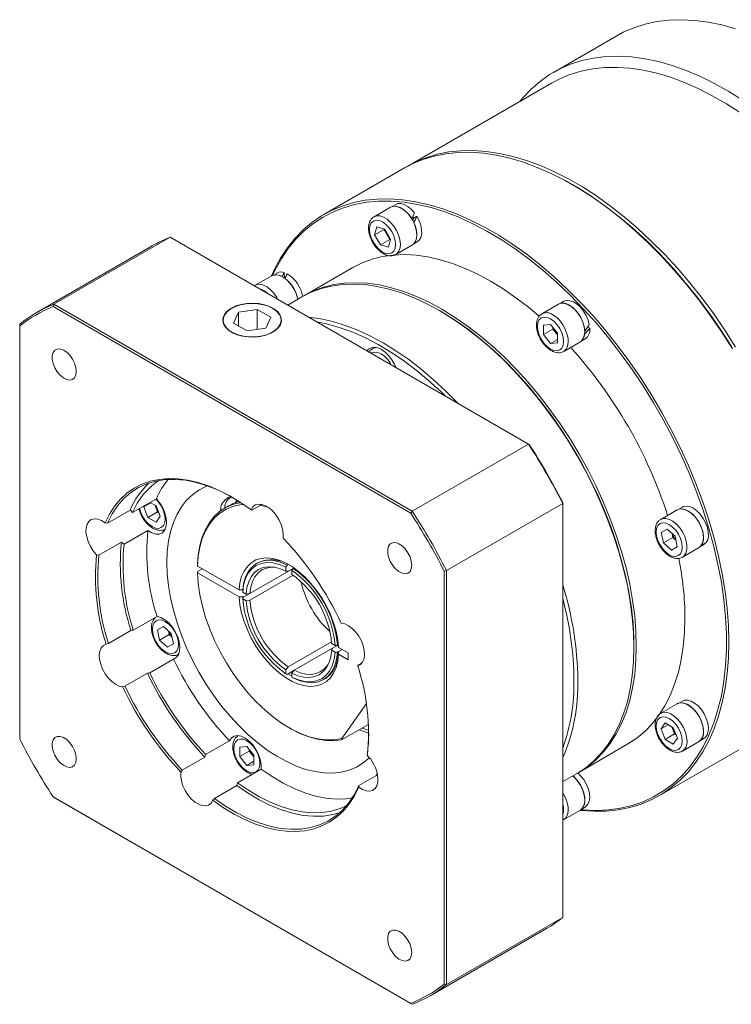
# Model space of a CAD drawing. Header units: millimetres. Extents: x 2194 to 3473, y 312 to 1217.
# Tile 3 of 6: x 2508 to 2656, y 486 to 691. Entities that reach past the tile are written whole.
import ezdxf

# ---------------------------------------------------------------- set-up
doc = ezdxf.new("R2010")
doc.units = ezdxf.units.MM

msp = doc.modelspace()

# ---------------------------------------------------------------- linework, layer by layer
at = {"color": 7, "linetype": 'Continuous', "lineweight": 15}
for p, q in [((2632.57, 687.61), (2619.35, 679.98)), ((2618.99, 677.75), (2588.95, 660.4)), ((2588.3, 660.03), (2571.47, 650.32)), ((2623.55, 656.42), (2623.31, 656.56)), ((2585.39, 651.85), (2581.92, 649.85)), ((2586.45, 652.42), (2585.72, 651.99)), ((2590.86, 649.98), (2590.16, 649.5)), ((2582.05, 646.07), (2582.49, 647.73)), ((2584.03, 647.21), (2582.05, 646.07)), ((2582.49, 647.73), (2584.15, 647.28)), ((2584.03, 647.21), (2584.05, 647.31)), ((2584.63, 646.16), (2584.03, 647.21)), ((2584.15, 647.28), (2585.36, 645.18)), ((2515.13, 631.58), (2539.38, 645.58)), ((2614.16, 602.41), (2539.38, 645.58)), ((2583.26, 643.97), (2582.05, 646.07)), ((2585.24, 645.11), (2583.26, 643.97)), ((2585.24, 645.11), (2584.63, 646.16)), ((2585.36, 645.18), (2584.91, 643.53)), ((2585.33, 645.09), (2585.24, 645.11)), ((2535.65, 643.78), (2511.4, 629.78)), ((2584.91, 643.53), (2583.26, 643.97)), ((2586.47, 641.97), (2589.94, 643.97)), ((2590.22, 644.19), (2590.95, 644.61)), ((2577.52, 639.26), (2567.38, 633.4)), ((2560.61, 637.54), (2557.14, 635.54)), ((2561.67, 638.11), (2560.94, 637.69)), ((2563.19, 638.21), (2563.23, 637.1)), ((2557.15, 635.53), (2556.99, 635.41)), ((2566.88, 633.12), (2563.92, 631.41)), ((2514.97, 631.09), (2515.13, 631.58)), ((2589.57, 588.03), (2514.97, 631.09)), ((2515.13, 631.58), (2589.91, 588.41)), ((2552.2, 630.75), (2552.15, 630.72)), ((2560.81, 630.72), (2560.76, 630.75)), ((2620.43, 631.62), (2616.96, 629.62)), ((2621.49, 632.19), (2620.76, 631.77)), ((2553.62, 629.93), (2552.57, 627.67)), ((2557.52, 630.53), (2553.62, 629.93)), ((2553.62, 627.07), (2553.62, 629.93)), ((2560.38, 628.88), (2557.52, 630.53)), ((2557.52, 626.35), (2557.52, 630.53)), ((2559.34, 626.63), (2560.38, 628.88)), ((2595.83, 630.13), (2595.59, 630.27)), ((2507.97, 627.05), (2507.97, 627.44)), ((2507.97, 627.05), (2507.97, 540.91)), ((2552.57, 627.67), (2555.43, 626.02)), ((2555.43, 626.02), (2559.34, 626.63)), ((2617.26, 627.24), (2618.74, 627.38)), ((2617.26, 625.26), (2617.26, 627.24)), ((2618.74, 627.38), (2620.23, 625.53)), ((2619.24, 626.41), (2619.24, 626.76)), ((2626.93, 626.6), (2626.5, 626.82)), ((2619.24, 626.41), (2617.26, 625.26)), ((2618.74, 623.42), (2617.26, 625.26)), ((2619.98, 625.48), (2619.24, 626.41)), ((2620.23, 625.18), (2619.98, 625.48)), ((2620.23, 625.53), (2620.23, 623.55)), ((2582.09, 622.6), (2581.62, 622.33)), ((2620.23, 624.27), (2618.74, 623.42)), ((2620.23, 623.55), (2618.74, 623.42)), ((2621.51, 621.74), (2624.98, 623.74)), ((2625.27, 623.96), (2626, 624.38)), ((2614.16, 602.41), (2589.91, 588.41)), ((2614.32, 602.32), (2614.16, 602.41)), ((2536.49, 591), (2531.54, 588.14)), ((2535.37, 590.18), (2533.89, 589.32)), ((2535.22, 590.26), (2536.46, 589.55)), ((2536.3, 589.36), (2536.15, 589.73)), ((2552.94, 590.16), (2553.2, 590.73)), ((2553.2, 590.73), (2553.29, 590.74)), ((2553.2, 590.27), (2553.2, 590.73)), ((2556.44, 588.64), (2558.51, 589.83)), ((2597.07, 576.01), (2621.32, 590.01)), ((2621.32, 590.01), (2621.32, 590.19)), ((2621.32, 503.66), (2621.32, 590.01)), ((2531, 588.65), (2526.3, 585.94)), ((2533.89, 589.32), (2534.09, 589.61)), ((2534.74, 587.11), (2533.89, 589.32)), ((2536.72, 588.25), (2534.74, 587.11)), ((2536.72, 588.25), (2536.3, 589.36)), ((2536.46, 589.55), (2537.32, 587.34)), ((2537.03, 588.08), (2536.72, 588.25)), ((2549.89, 588.7), (2549.89, 588.49)), ((2551.26, 589.35), (2550.75, 589.05)), ((2556.27, 588.72), (2556.44, 588.64)), ((2589.57, 588.03), (2589.91, 588.41)), ((2645.21, 588.71), (2641.74, 586.71)), ((2646.27, 589.27), (2645.54, 588.85)), ((2526.3, 585.94), (2525.8, 586)), ((2536.46, 586.12), (2534.74, 587.11)), ((2537.32, 587.34), (2536.46, 586.12)), ((2529.76, 581.5), (2534.71, 584.36)), ((2641.87, 583.95), (2643.08, 584.65)), ((2643.08, 584.65), (2641.87, 583.95)), ((2642.31, 581.78), (2641.87, 583.95)), ((2643.08, 584.65), (2644.74, 583.18)), ((2644.29, 582.92), (2644.13, 583.72)), ((2524.5, 579.25), (2529.21, 581.96)), ((2644.29, 582.92), (2642.31, 581.78)), ((2643.97, 580.31), (2642.31, 581.78)), ((2644.9, 582.38), (2644.29, 582.92)), ((2644.74, 583.18), (2645.18, 581.01)), ((2650.55, 581.33), (2650.78, 581.46)), ((2650.87, 581.52), (2650.78, 581.46)), ((2650.87, 581.52), (2650.83, 581.57)), ((2645.18, 581.01), (2643.97, 580.31)), ((2646.29, 578.82), (2649.76, 580.82)), ((2524.02, 579.34), (2524.5, 579.25)), ((2557.64, 577.67), (2557.4, 577.53)), ((2563.78, 577.17), (2564.03, 577.32)), ((2545.1, 576.97), (2545.1, 577.26)), ((2553.77, 571.97), (2545.1, 576.97)), ((2545.1, 575.83), (2546.09, 576.4)), ((2545.1, 575.83), (2545.1, 575.54)), ((2545.1, 575.54), (2553.77, 570.54)), ((2556, 571.25), (2565.01, 576.45)), ((2563.78, 577.17), (2563.53, 576.74)), ((2563.53, 576.74), (2563.53, 575.93)), ((2563.53, 575.93), (2564.03, 575.88)), ((2565.01, 576.45), (2564.03, 575.88)), ((2564.77, 576.03), (2565.02, 576.46)), ((2564.77, 575.21), (2564.77, 576.03)), ((2565.23, 576.58), (2565.02, 576.46)), ((2597.07, 576.01), (2596.57, 575.9)), ((2596.57, 489.76), (2596.57, 575.9)), ((2597.07, 576.01), (2597.07, 489.65)), ((2565.03, 575.03), (2556, 569.82)), ((2554.76, 571.97), (2553.77, 571.97)), ((2554.52, 571.54), (2554.52, 571.82)), ((2555.22, 571.13), (2554.52, 571.54)), ((2554.52, 570.4), (2556, 571.25)), ((2554.76, 570.54), (2556, 571.25)), ((2556, 571.25), (2555.22, 571.13)), ((2553.77, 570.54), (2554.76, 570.54)), ((2554.52, 570.4), (2554.52, 570.11)), ((2554.52, 570.11), (2555.22, 569.7)), ((2555.22, 569.7), (2556, 569.82)), ((2536.63, 566.42), (2531.68, 563.56)), ((2531.17, 563.55), (2526.47, 560.84)), ((2536.74, 563.68), (2537.95, 564.38)), ((2537.95, 564.38), (2536.74, 563.68)), ((2537.18, 561.51), (2536.74, 563.68)), ((2537.95, 564.38), (2539.61, 562.91)), ((2539.16, 562.65), (2539, 563.45)), ((2539.16, 562.65), (2537.18, 561.51)), ((2538.84, 560.04), (2537.18, 561.51)), ((2539.77, 562.12), (2539.16, 562.65)), ((2539.61, 562.91), (2540.05, 560.74)), ((2564.03, 555.93), (2573.05, 561.14)), ((2526.47, 560.84), (2526.02, 560.65)), ((2540.05, 560.74), (2538.84, 560.04)), ((2573.28, 559.84), (2565.26, 555.21)), ((2573.78, 560.42), (2573.08, 560.82)), ((2573.28, 559.85), (2573.08, 559.4)), ((2573.08, 559.4), (2573.78, 558.99)), ((2573.28, 559.85), (2574.27, 560.42)), ((2574.28, 560.42), (2573.78, 560.42)), ((2573.78, 558.99), (2574.28, 558.99)), ((2574.28, 560.42), (2574.49, 560.54)), ((2575.27, 559.56), (2574.28, 558.99)), ((2575.27, 559.56), (2574.52, 559.13)), ((2574.52, 559.13), (2574.53, 558.56)), ((2576.52, 558.83), (2574.53, 559.99)), ((2576.52, 557.41), (2576.52, 558.83)), ((2636.17, 559.98), (2636.17, 560.26)), ((2535.12, 554.71), (2540.07, 557.57)), ((2574.53, 558.56), (2576.52, 557.41)), ((2579.43, 556.76), (2578.56, 556.26)), ((2564.03, 555.93), (2563.53, 555.31)), ((2563.53, 555.31), (2563.53, 554.5)), ((2565.26, 555.21), (2563.78, 554.35)), ((2564.77, 554.6), (2565.26, 555.21)), ((2578.56, 556.26), (2578.52, 556.16)), ((2529.94, 551.91), (2534.64, 554.63)), ((2563.53, 554.5), (2563.78, 554.35)), ((2564.77, 553.78), (2564.77, 554.6)), ((2565.02, 553.64), (2564.77, 553.78)), ((2571.4, 553.28), (2571.64, 553.42)), ((2529.46, 551.77), (2529.94, 551.91)), ((2646.27, 548.8), (2645.54, 548.38)), ((2580.32, 548.26), (2575.18, 540.95)), ((2645.21, 548.24), (2641.74, 546.24)), ((2641.74, 546.24), (2641.8, 546.27)), ((2564.15, 543.26), (2564.39, 543.12)), ((2580.75, 543.92), (2575.14, 540.68)), ((2641.81, 543), (2642.67, 544.22)), ((2643.29, 543.86), (2641.81, 543)), ((2642.67, 540.79), (2641.81, 543)), ((2642.67, 544.22), (2644.38, 543.23)), ((2644.22, 543.04), (2644.07, 543.41)), ((2644.65, 541.94), (2644.22, 543.04)), ((2644.38, 543.23), (2645.24, 541.02)), ((2551.73, 540.49), (2546.78, 537.63)), ((2575.18, 540.95), (2575.14, 540.68)), ((2644.65, 541.94), (2642.67, 540.79)), ((2644.38, 539.8), (2642.67, 540.79)), ((2645.24, 541.02), (2644.38, 539.8)), ((2644.95, 541.76), (2644.65, 541.94)), ((2646.29, 538.36), (2649.76, 540.36)), ((2650.05, 540.57), (2650.78, 541)), ((2553.89, 539.21), (2555.38, 539.34)), ((2553.89, 537.23), (2553.89, 539.21)), ((2555.87, 538.37), (2553.89, 537.23)), ((2555.38, 539.34), (2556.86, 537.5)), ((2555.87, 538.37), (2555.87, 538.73)), ((2556.61, 537.45), (2555.87, 538.37)), ((2624.77, 533.98), (2634.92, 539.84)), ((2641.47, 529.07), (2658.3, 538.79)), ((2546.61, 537.11), (2541.91, 534.39)), ((2555.38, 535.38), (2553.89, 537.23)), ((2556.86, 536.24), (2555.38, 535.38)), ((2556.86, 537.14), (2556.61, 537.45)), ((2556.86, 537.5), (2556.86, 535.52)), ((2580.52, 537.47), (2580.53, 537.85)), ((2541.91, 534.39), (2541.61, 533.99)), ((2553.42, 531.75), (2558.37, 534.61)), ((2556.86, 535.52), (2555.38, 535.38)), ((2582.66, 533.42), (2578.74, 531.16)), ((2582.59, 533.73), (2582.34, 533.24)), ((2621.32, 531.99), (2624.28, 533.7)), ((2548.6, 528.46), (2553.3, 531.18)), ((2578.74, 531.16), (2578.74, 530.82)), ((2514.97, 528.78), (2589.57, 485.72)), ((2515.13, 528.69), (2514.97, 528.78)), ((2589.91, 485.52), (2515.13, 528.69)), ((2548.27, 528.09), (2548.6, 528.46)), ((2621.51, 524.05), (2624.98, 526.05)), ((2625.27, 526.26), (2626, 526.69)), ((2621.32, 523.98), (2621.51, 524.05)), ((2621.32, 503.66), (2597.07, 489.65)), ((2593.64, 487.32), (2617.89, 501.32)), ((2597.07, 489.65), (2596.57, 489.76)), ((2589.91, 485.52), (2589.57, 485.72))]:
    msp.add_line(p, q, dxfattribs=at)
at = {"color": 8, "linetype": 'Continuous', "lineweight": 15}
msp.add_line((2549.9, 588.49), (2549.89, 588.74), dxfattribs=at)
at = {"color": 7, "linetype": 'Continuous', "lineweight": 15, "flags": 128}
for points in [[(2657.36, 689.04), (2654.47, 689.86), (2651.63, 690.45), (2648.85, 690.82), (2646.14, 690.97), (2643.5, 690.89), (2640.95, 690.58), (2638.5, 690.05), (2636.15, 689.3), (2633.91, 688.33), (2632.57, 687.61)], [(2612.35, 673.92), (2612.99, 674.68), (2614.71, 676.49), (2616.57, 678.1), (2618.57, 679.51), (2620.69, 680.7), (2622.93, 681.67), (2625.28, 682.42), (2627.74, 682.95), (2630.29, 683.26), (2632.92, 683.34), (2635.64, 683.19), (2638.42, 682.82), (2641.26, 682.23), (2644.14, 681.41), (2647.07, 680.37), (2650.02, 679.12), (2652.99, 677.66), (2655.97, 675.99), (2658.95, 674.12)], [(2658.38, 671.52), (2655.45, 673.41), (2652.52, 675.11), (2649.59, 676.6), (2646.68, 677.88), (2643.79, 678.94), (2640.94, 679.79), (2638.13, 680.42), (2635.38, 680.83), (2632.7, 681.02), (2630.09, 680.98), (2627.56, 680.71), (2625.13, 680.22), (2622.8, 679.51), (2620.58, 678.59), (2618.99, 677.75)], [(2588.62, 660.22), (2590.53, 661.24), (2592.75, 662.17), (2595.09, 662.88), (2597.52, 663.37), (2600.05, 663.63), (2602.66, 663.67), (2605.34, 663.49), (2608.09, 663.08), (2610.9, 662.45), (2613.75, 661.6), (2616.63, 660.53), (2619.55, 659.25), (2622.48, 657.76), (2625.41, 656.07), (2628.34, 654.18), (2631.25, 652.09), (2634.14, 649.83), (2636.99, 647.39), (2639.79, 644.78), (2642.54, 642.01), (2645.23, 639.09), (2647.84, 636.04), (2650.37, 632.86), (2652.8, 629.56), (2655.13, 626.16), (2657.35, 622.67)], [(2656.71, 622.3), (2654.49, 625.79), (2652.15, 629.19), (2649.72, 632.49), (2647.2, 635.67), (2644.59, 638.72), (2641.9, 641.64), (2639.15, 644.41), (2636.35, 647.01), (2633.49, 649.46), (2630.61, 651.72), (2627.69, 653.8), (2624.77, 655.7), (2621.83, 657.39), (2618.9, 658.88), (2615.99, 660.16), (2613.1, 661.23), (2610.25, 662.08), (2607.45, 662.71), (2604.7, 663.12), (2602.01, 663.3), (2599.4, 663.26), (2596.88, 663), (2594.44, 662.51), (2592.11, 661.8), (2589.89, 660.87), (2588.3, 660.03)], [(2623.55, 656.42), (2624.28, 655.99), (2627.23, 654.14), (2630.16, 652.09), (2633.06, 649.86), (2635.94, 647.44), (2638.77, 644.86), (2641.54, 642.11), (2644.25, 639.2), (2646.88, 636.16), (2649.44, 632.99), (2651.9, 629.69), (2654.25, 626.29), (2656.5, 622.79)], [(2560.53, 637.5), (2561.17, 638.89), (2562.43, 641.22), (2563.85, 643.36), (2565.42, 645.33), (2567.13, 647.09), (2568.97, 648.65), (2570.95, 650.01), (2573.06, 651.15), (2575.28, 652.08), (2577.61, 652.79), (2580.05, 653.28), (2582.57, 653.54), (2585.18, 653.59), (2587.87, 653.4), (2590.62, 652.99), (2593.42, 652.36), (2596.27, 651.51), (2599.16, 650.44), (2602.07, 649.16), (2605, 647.67), (2607.94, 645.98), (2610.86, 644.09), (2613.78, 642.01), (2616.67, 639.74), (2619.52, 637.3), (2622.32, 634.69), (2625.07, 631.92), (2627.76, 629.01), (2630.37, 625.95), (2632.89, 622.77), (2635.33, 619.48), (2637.66, 616.07), (2639.88, 612.58), (2641.98, 609.01), (2643.96, 605.36), (2645.81, 601.67), (2647.52, 597.93), (2649.09, 594.16), (2650.51, 590.37), (2651.77, 586.59), (2652.87, 582.81), (2653.81, 579.06), (2654.58, 575.35), (2655.19, 571.68), (2655.62, 568.08), (2655.88, 564.56), (2655.97, 561.12), (2655.88, 557.78), (2655.62, 554.56), (2655.19, 551.46), (2654.58, 548.49), (2653.81, 545.67), (2652.87, 543.01), (2651.77, 540.5), (2650.51, 538.17), (2649.09, 536.02), (2647.52, 534.06), (2645.81, 532.3), (2643.96, 530.74), (2641.98, 529.38), (2639.88, 528.23), (2637.66, 527.31), (2635.33, 526.6), (2632.89, 526.11), (2630.37, 525.84), (2627.76, 525.8), (2625.07, 525.99), (2624.9, 526.01)], [(2625.1, 526.13), (2625.58, 526.08), (2628.25, 525.97), (2630.85, 526.08), (2633.35, 526.42), (2635.76, 526.99), (2638.07, 527.78), (2640.26, 528.8), (2642.33, 530.03), (2644.26, 531.47), (2646.07, 533.12), (2647.73, 534.97), (2649.24, 537.02), (2650.59, 539.26), (2651.79, 541.68), (2652.83, 544.26), (2653.7, 547.01), (2654.4, 549.92), (2654.92, 552.96), (2655.27, 556.14), (2655.45, 559.43), (2655.45, 562.83), (2655.27, 566.33), (2654.92, 569.91), (2654.4, 573.57), (2653.7, 577.27), (2652.83, 581.03), (2651.79, 584.81), (2650.59, 588.61), (2649.24, 592.42), (2647.73, 596.21), (2646.07, 599.98), (2644.26, 603.71), (2642.33, 607.39), (2640.26, 611.01), (2638.07, 614.55), (2635.76, 618), (2633.35, 621.35), (2630.85, 624.59), (2628.25, 627.7), (2625.58, 630.67), (2622.84, 633.5), (2620.03, 636.17), (2617.18, 638.67), (2614.29, 641), (2611.37, 643.14), (2608.43, 645.09), (2605.49, 646.84), (2602.54, 648.39), (2599.61, 649.73), (2596.7, 650.85), (2593.83, 651.75), (2591, 652.43), (2588.23, 652.88), (2585.52, 653.11), (2582.88, 653.11), (2580.33, 652.88), (2577.87, 652.42), (2575.52, 651.74), (2573.27, 650.84), (2571.14, 649.72), (2569.13, 648.38), (2567.26, 646.83), (2565.53, 645.08), (2563.94, 643.13), (2562.51, 640.98), (2561.23, 638.66), (2560.73, 637.61)], [(2585.39, 651.85), (2585.97, 652.05), (2586.65, 652.02), (2587.38, 651.78), (2588.13, 651.32), (2588.85, 650.68), (2589.51, 649.89), (2590.07, 649), (2590.49, 648.04), (2590.77, 647.08), (2590.88, 646.16), (2590.81, 645.34), (2590.58, 644.66), (2590.19, 644.15), (2589.94, 643.97)], [(2585.85, 651.99), (2586.34, 652.03), (2587.05, 651.88), (2587.79, 651.52), (2588.53, 650.96), (2589.22, 650.23), (2589.82, 649.38)], [(2586.45, 652.42), (2586.86, 652.58), (2587.51, 652.61), (2588.23, 652.43), (2588.97, 652.02), (2589.7, 651.43), (2590.38, 650.67)], [(2590.21, 649.54), (2590.16, 649.61), (2590.02, 649.82)], [(2590.86, 649.98), (2591.34, 649.04), (2591.69, 648.08), (2591.86, 647.14), (2591.87, 646.28), (2591.7, 645.54), (2591.37, 644.96), (2590.95, 644.61)], [(2581.78, 648.96), (2581.34, 648.56), (2581.07, 647.96), (2580.98, 647.2), (2581.07, 646.33), (2581.34, 645.42), (2581.78, 644.52), (2582.34, 643.69), (2583, 643), (2583.7, 642.48), (2584.41, 642.18), (2585.06, 642.12), (2585.63, 642.29), (2586.06, 642.69), (2586.33, 643.3), (2586.42, 644.06), (2586.33, 644.92), (2586.06, 645.84), (2585.63, 646.74), (2585.06, 647.56), (2584.41, 648.26), (2583.7, 648.77), (2583, 649.07), (2582.34, 649.14), (2581.78, 648.96)], [(2590.22, 648.63), (2590.59, 647.66), (2590.8, 646.72), (2590.84, 645.84), (2590.71, 645.07), (2590.41, 644.45), (2590.24, 644.26)], [(2616.37, 629.08), (2614.14, 630.95), (2611.52, 632.96), (2608.88, 634.79), (2606.22, 636.42), (2603.57, 637.85), (2600.92, 639.08), (2598.3, 640.09), (2595.72, 640.89), (2593.18, 641.47), (2590.69, 641.82), (2588.27, 641.95), (2585.93, 641.86), (2583.67, 641.54), (2581.51, 641), (2579.46, 640.24), (2577.52, 639.26)], [(2560.61, 637.54), (2560.96, 637.69), (2561.61, 637.75), (2562.32, 637.58), (2563.07, 637.2), (2563.81, 636.63), (2564.49, 635.89), (2565.09, 635.03), (2565.57, 634.09), (2565.91, 633.13), (2566.02, 632.62)], [(2624.28, 533.7), (2624.28, 533.7), (2626.1, 534.89), (2627.78, 536.29), (2629.33, 537.89), (2630.73, 539.68), (2631.98, 541.66), (2633.08, 543.82), (2634.01, 546.15), (2634.79, 548.64), (2635.39, 551.28), (2635.82, 554.06), (2636.08, 556.96), (2636.17, 559.98), (2636.08, 563.09), (2635.82, 566.3), (2635.39, 569.57), (2634.79, 572.91), (2634.01, 576.29), (2633.08, 579.7), (2631.98, 583.12), (2630.73, 586.55), (2629.33, 589.97), (2627.78, 593.35), (2626.1, 596.69), (2624.28, 599.98), (2622.34, 603.2), (2620.29, 606.33), (2618.13, 609.36), (2615.87, 612.28), (2613.53, 615.08), (2611.11, 617.74), (2608.63, 620.26), (2606.09, 622.62), (2603.5, 624.81), (2600.88, 626.82), (2598.23, 628.64), (2595.58, 630.28), (2592.93, 631.71), (2590.28, 632.93), (2587.66, 633.95), (2585.08, 634.74), (2582.53, 635.32), (2580.05, 635.68), (2577.63, 635.81), (2575.29, 635.71), (2573.03, 635.4), (2570.87, 634.86), (2568.82, 634.1), (2566.88, 633.12)], [(2567.13, 633.26), (2567.38, 633.4), (2569.31, 634.38), (2571.37, 635.14), (2573.53, 635.68), (2575.78, 636), (2578.12, 636.09), (2580.54, 635.96), (2583.03, 635.61), (2585.57, 635.03), (2588.16, 634.23), (2590.78, 633.22), (2593.42, 632), (2596.08, 630.56), (2598.73, 628.93), (2601.37, 627.1), (2603.99, 625.09), (2606.58, 622.9), (2609.12, 620.54), (2611.61, 618.03), (2614.03, 615.37), (2616.37, 612.57), (2618.62, 609.65), (2620.78, 606.61), (2622.84, 603.48), (2624.78, 600.27), (2626.59, 596.98), (2628.28, 593.64), (2629.82, 590.25), (2631.23, 586.84), (2632.48, 583.41), (2633.57, 579.98), (2634.51, 576.57), (2635.28, 573.19), (2635.88, 569.86), (2636.32, 566.58), (2636.58, 563.38), (2636.66, 560.26), (2636.58, 557.25), (2636.32, 554.35), (2635.88, 551.57), (2635.28, 548.93), (2634.51, 546.44), (2633.57, 544.11), (2632.48, 541.95), (2631.23, 539.97), (2629.82, 538.17), (2628.28, 536.57), (2626.59, 535.17), (2624.78, 533.98), (2624.52, 533.84)], [(2552.15, 630.78), (2551.36, 630.22), (2550.79, 629.59), (2550.45, 628.9), (2550.35, 628.19), (2550.51, 627.48), (2550.91, 626.8), (2551.54, 626.19), (2552.37, 625.65), (2553.37, 625.23), (2554.5, 624.93), (2555.7, 624.77), (2556.94, 624.75), (2558.16, 624.88), (2559.31, 625.14), (2560.35, 625.54), (2561.22, 626.04), (2561.91, 626.64), (2562.37, 627.31), (2562.58, 628.01), (2562.55, 628.72), (2562.27, 629.42), (2561.76, 630.07), (2561.02, 630.65), (2560.1, 631.13), (2559.03, 631.49), (2557.86, 631.72), (2556.63, 631.81), (2555.4, 631.76), (2554.21, 631.56), (2553.11, 631.23), (2552.15, 630.78)], [(2550.63, 627.37), (2551.07, 626.71), (2551.72, 626.12), (2552.57, 625.61), (2553.58, 625.21), (2554.71, 624.94), (2555.92, 624.8), (2557.14, 624.8), (2558.34, 624.95), (2559.46, 625.24), (2560.46, 625.65), (2561.29, 626.16), (2561.93, 626.77), (2562.35, 627.43), (2562.52, 628.13), (2562.45, 628.84), (2562.14, 629.52), (2561.59, 630.15), (2560.83, 630.71), (2559.89, 631.16), (2558.82, 631.5), (2557.65, 631.71), (2556.43, 631.77), (2555.21, 631.69), (2554.04, 631.48), (2552.98, 631.13), (2552.06, 630.66), (2551.31, 630.1), (2550.78, 629.46), (2550.49, 628.78), (2550.43, 628.07), (2550.63, 627.37)], [(2621.19, 631.8), (2621.62, 631.77), (2622.35, 631.55), (2623.09, 631.11), (2623.82, 630.49), (2624.48, 629.71), (2625.05, 628.83), (2625.49, 627.88), (2625.77, 626.92), (2625.89, 626)], [(2621.49, 632.19), (2621.53, 632.21), (2622.12, 632.39), (2622.8, 632.34), (2623.53, 632.08), (2624.28, 631.61), (2624.99, 630.95), (2625.64, 630.15), (2626.18, 629.25), (2626.59, 628.29), (2626.85, 627.33)], [(2622.7, 631.4), (2623.45, 630.87), (2624.15, 630.17), (2624.77, 629.34), (2625.28, 628.41), (2625.66, 627.45), (2625.87, 626.5), (2625.92, 625.61), (2625.79, 624.84), (2625.49, 624.22), (2625.04, 623.78), (2624.98, 623.74)], [(2568.25, 628.91), (2568.32, 628.9), (2570.8, 628.55), (2573.34, 627.97), (2575.93, 627.18), (2578.55, 626.16), (2581.19, 624.94), (2583.85, 623.51), (2586.5, 621.87), (2589.15, 620.05), (2591.77, 618.03), (2594.35, 615.84), (2596.9, 613.49), (2599.38, 610.97), (2599.45, 610.9)], [(2636.17, 560.26), (2636.15, 561.82), (2635.97, 564.99), (2635.62, 568.25), (2635.09, 571.57), (2634.39, 574.95), (2633.53, 578.36), (2632.5, 581.8), (2631.31, 585.24), (2629.96, 588.68), (2628.46, 592.09), (2626.83, 595.47), (2625.05, 598.79), (2623.15, 602.05), (2621.13, 605.23), (2619, 608.31), (2616.76, 611.28), (2614.44, 614.14), (2612.03, 616.86), (2609.56, 619.43), (2607.02, 621.85), (2604.43, 624.1), (2601.81, 626.17), (2599.16, 628.05), (2596.49, 629.74), (2595.83, 630.13)], [(2595.83, 630.13), (2596.49, 629.74), (2599.16, 628.05), (2601.81, 626.17), (2604.43, 624.1), (2607.02, 621.85), (2609.56, 619.43), (2612.03, 616.86), (2614.44, 614.14), (2616.76, 611.28), (2619, 608.31), (2621.13, 605.23), (2623.15, 602.05), (2625.05, 598.79), (2626.83, 595.47), (2628.46, 592.09), (2629.96, 588.68), (2631.31, 585.24), (2632.5, 581.8), (2633.53, 578.36), (2634.39, 574.95), (2635.09, 571.57), (2635.62, 568.25), (2635.97, 564.99), (2636.15, 561.82), (2636.17, 560.26)], [(2618.74, 628.54), (2618.04, 628.84), (2617.38, 628.91), (2616.82, 628.73), (2616.39, 628.33), (2616.11, 627.73), (2616.02, 626.97), (2616.11, 626.1), (2616.39, 625.19), (2616.82, 624.29), (2617.38, 623.46), (2618.04, 622.77), (2618.74, 622.25), (2619.45, 621.95), (2620.11, 621.89), (2620.67, 622.06), (2621.1, 622.46), (2621.37, 623.07), (2621.47, 623.83), (2621.37, 624.69), (2621.1, 625.61), (2620.67, 626.51), (2620.11, 627.33), (2619.45, 628.03), (2618.74, 628.54)], [(2596.93, 612.36), (2595.87, 613.38), (2593.32, 615.7), (2590.72, 617.86), (2588.09, 619.83), (2585.45, 621.61), (2582.79, 623.2), (2580.13, 624.58), (2577.49, 625.75), (2574.88, 626.7), (2572.3, 627.43), (2569.98, 627.91)], [(2620.23, 625.21), (2620.16, 625.28), (2619.98, 625.48)], [(2625.86, 625.32), (2625.66, 624.6), (2625.31, 624.06)], [(2586.45, 618.4), (2586.16, 619.06), (2585.61, 620.01), (2584.96, 620.87), (2584.22, 621.59), (2583.45, 622.13), (2582.68, 622.48), (2581.95, 622.61), (2581.29, 622.51), (2580.74, 622.19), (2580.45, 621.87)], [(2519.79, 617.57), (2519.7, 618.41), (2519.43, 619.3), (2518.99, 620.16), (2518.43, 620.95), (2517.78, 621.58), (2517.1, 622.04), (2516.42, 622.26), (2515.81, 622.25), (2515.31, 622), (2514.95, 621.53), (2514.77, 620.87), (2514.77, 620.07), (2514.95, 619.2), (2515.31, 618.32), (2515.81, 617.49), (2516.42, 616.77), (2517.1, 616.22), (2517.78, 615.88), (2518.43, 615.77), (2518.99, 615.9), (2519.43, 616.27), (2519.7, 616.84), (2519.79, 617.57)], [(2525.8, 586), (2526.71, 587.82), (2527.78, 589.46), (2529, 590.91), (2530.36, 592.17), (2531.86, 593.21), (2533.48, 594.05), (2535.21, 594.67), (2537.05, 595.06), (2538.98, 595.24), (2540.99, 595.18), (2543.07, 594.91), (2545.21, 594.41), (2547.39, 593.69), (2549.6, 592.75), (2551.83, 591.61), (2554.05, 590.26), (2556.27, 588.72)], [(2552.43, 591.26), (2551.77, 591.64), (2549.43, 592.8), (2547.11, 593.73), (2544.83, 594.42), (2542.61, 594.86), (2540.45, 595.06), (2538.37, 595), (2536.4, 594.7), (2534.53, 594.14), (2532.78, 593.34), (2531.17, 592.31), (2529.71, 591.04), (2528.4, 589.55), (2527.26, 587.84), (2526.3, 585.94)], [(2538.66, 577.69), (2538.75, 579.98), (2539.01, 582.14), (2539.44, 584.18), (2540.04, 586.06), (2540.8, 587.78), (2541.72, 589.33), (2542.8, 590.69), (2544.02, 591.85), (2545.37, 592.81), (2546.84, 593.56), (2547.2, 593.7)], [(2534.71, 584.36), (2535.54, 583.87), (2536.35, 583.63), (2537.09, 583.64), (2537.71, 583.9), (2538.19, 584.4), (2538.5, 585.11), (2538.62, 585.98), (2538.54, 586.98), (2538.27, 588.04), (2537.81, 589.11), (2537.21, 590.11), (2536.49, 591)], [(2536.3, 589.36), (2536.21, 589.61), (2536.18, 589.71)], [(2545.1, 577.26), (2545.25, 579.31), (2545.58, 581.23), (2546.08, 583.01), (2546.75, 584.62), (2547.58, 586.06), (2548.57, 587.31), (2549.7, 588.35), (2550.98, 589.18), (2552.37, 589.79), (2553.88, 590.17), (2554.13, 590.21)], [(2554.71, 589.83), (2553.9, 589.73), (2552.39, 589.37), (2551, 588.78), (2549.72, 587.97), (2548.58, 586.94), (2547.59, 585.71), (2546.75, 584.29), (2546.08, 582.69), (2545.58, 580.93), (2545.25, 579.01), (2545.1, 576.97)], [(2562.93, 582.82), (2562.96, 583.7), (2562.82, 584.66), (2562.52, 585.67), (2562.06, 586.66), (2561.47, 587.59), (2560.78, 588.41), (2560.02, 589.08), (2559.24, 589.56), (2558.48, 589.84), (2557.76, 589.88), (2557.14, 589.71), (2556.63, 589.31), (2556.27, 588.72)], [(2559.9, 589.17), (2558.95, 589.44), (2558.14, 589.62)], [(2645.21, 588.71), (2645.64, 588.87), (2646.29, 588.9), (2647.02, 588.71), (2647.76, 588.3), (2648.49, 587.71), (2649.17, 586.95), (2649.76, 586.08)], [(2645.68, 588.84), (2645.96, 588.88), (2646.65, 588.8), (2647.39, 588.5), (2648.13, 587.99), (2648.84, 587.31), (2649.47, 586.49), (2650, 585.58), (2650.38, 584.62), (2650.61, 583.67), (2650.67, 582.78), (2650.55, 581.99), (2650.27, 581.36), (2650.12, 581.18)], [(2646.27, 589.27), (2646.5, 589.38), (2647.13, 589.48), (2647.83, 589.36), (2648.57, 589.02), (2649.31, 588.48), (2650.01, 587.77), (2650.62, 586.92), (2651.12, 586), (2651.48, 585.03), (2651.67, 584.09), (2651.7, 583.22), (2651.55, 582.46), (2651.23, 581.86)], [(2525.8, 586), (2525.02, 586.49), (2524.25, 586.77), (2523.54, 586.82), (2522.91, 586.66), (2522.4, 586.27), (2522.03, 585.68), (2521.83, 584.93), (2521.8, 584.05), (2521.95, 583.08), (2522.26, 582.07), (2522.73, 581.08), (2523.32, 580.15), (2524.02, 579.34)], [(2645.45, 583.59), (2644.88, 584.42), (2644.23, 585.11), (2643.52, 585.62), (2642.82, 585.92), (2642.16, 585.99), (2641.6, 585.81), (2641.17, 585.41), (2640.89, 584.81), (2640.8, 584.05), (2640.89, 583.18), (2641.17, 582.27), (2641.6, 581.37), (2642.16, 580.54), (2642.82, 579.85), (2643.52, 579.34), (2644.23, 579.04), (2644.88, 578.97), (2645.45, 579.14), (2645.88, 579.55), (2646.15, 580.15), (2646.25, 580.91), (2646.15, 581.77), (2645.88, 582.69), (2645.45, 583.59)], [(2649.76, 586.08), (2650.22, 585.13), (2650.54, 584.17), (2650.69, 583.24), (2650.67, 582.39), (2650.47, 581.67), (2650.12, 581.11), (2649.76, 580.82)], [(2589.79, 577.16), (2589.7, 578), (2589.43, 578.89), (2588.99, 579.75), (2588.43, 580.53), (2587.78, 581.17), (2587.1, 581.62), (2586.42, 581.85), (2585.81, 581.84), (2585.31, 581.59), (2584.95, 581.12), (2584.77, 580.46), (2584.77, 579.66), (2584.95, 578.79), (2585.31, 577.91), (2585.81, 577.08), (2586.42, 576.36), (2587.1, 575.81), (2587.78, 575.47), (2588.43, 575.36), (2588.99, 575.49), (2589.43, 575.86), (2589.7, 576.43), (2589.79, 577.16)], [(2580.97, 536.97), (2580.95, 536.94), (2579.66, 535.88), (2578.25, 535.03), (2576.72, 534.39), (2575.07, 533.98), (2573.34, 533.78), (2571.52, 533.81), (2569.63, 534.07), (2567.68, 534.54), (2565.7, 535.24), (2563.69, 536.15), (2561.66, 537.27), (2559.64, 538.58), (2557.64, 540.09), (2555.68, 541.77), (2553.76, 543.62), (2551.9, 545.62), (2550.12, 547.76), (2548.43, 550.02), (2546.84, 552.38), (2545.37, 554.83), (2544.02, 557.35), (2542.8, 559.92), (2541.72, 562.52), (2540.8, 565.13), (2540.04, 567.73), (2539.44, 570.31), (2539.01, 572.84), (2538.75, 575.31), (2538.66, 577.69)], [(2553.77, 571.97), (2553.94, 573.43), (2554.29, 574.76), (2554.81, 575.92), (2555.48, 576.9), (2556.31, 577.67), (2557.27, 578.23), (2558.35, 578.57), (2559.54, 578.68), (2560.8, 578.56), (2562.11, 578.21), (2563.47, 577.63), (2564.83, 576.85), (2566.19, 575.86), (2567.5, 574.69), (2568.76, 573.36), (2569.94, 571.88), (2571.02, 570.3), (2571.99, 568.62), (2572.81, 566.89), (2573.49, 565.13), (2574.01, 563.37), (2574.35, 561.65), (2574.53, 559.99)], [(2554.52, 571.82), (2554.71, 573.35), (2555.1, 574.71), (2555.69, 575.87), (2556.46, 576.82), (2557.4, 577.53), (2558.48, 577.99), (2559.68, 578.18), (2560.99, 578.11), (2562.36, 577.77), (2563.78, 577.17)], [(2563.53, 576.74), (2562.15, 577.32), (2560.82, 577.65), (2559.55, 577.72), (2558.38, 577.53), (2557.32, 577.08), (2556.41, 576.4), (2555.66, 575.47), (2555.09, 574.34), (2554.71, 573.02), (2554.52, 571.54)], [(2545.1, 575.54), (2545.25, 573.31), (2545.59, 570.99), (2546.1, 568.63), (2546.78, 566.23), (2547.63, 563.82), (2548.64, 561.42), (2549.8, 559.06), (2551.1, 556.76), (2552.52, 554.54), (2554.05, 552.43), (2555.68, 550.44), (2557.39, 548.59), (2559.17, 546.9), (2560.99, 545.38), (2562.85, 544.06), (2564.71, 542.94), (2566.57, 542.04), (2568.41, 541.35), (2570.21, 540.9), (2571.95, 540.68), (2573.61, 540.7), (2575.18, 540.95)], [(2555.22, 571.13), (2555.4, 572.49), (2555.76, 573.7), (2556.29, 574.74), (2556.98, 575.59), (2557.82, 576.22), (2558.79, 576.63), (2559.87, 576.81), (2561.03, 576.75), (2562.26, 576.45), (2563.53, 575.93)], [(2561.26, 576.71), (2560.49, 576.72), (2559.45, 576.55), (2558.52, 576.16), (2557.71, 575.55), (2557.04, 574.73), (2556.53, 573.73), (2556.18, 572.56), (2556, 571.25)], [(2574.53, 558.56), (2574.35, 557.09), (2574.01, 555.77), (2573.49, 554.61), (2572.81, 553.63), (2571.99, 552.85), (2571.02, 552.29), (2569.94, 551.95), (2568.76, 551.84), (2567.5, 551.97), (2566.19, 552.32), (2564.83, 552.89), (2563.47, 553.68), (2562.11, 554.67), (2560.8, 555.84), (2559.54, 557.17), (2558.35, 558.64), (2557.27, 560.23), (2556.31, 561.9), (2555.48, 563.64), (2554.81, 565.39), (2554.29, 567.15), (2553.94, 568.88), (2553.77, 570.54)], [(2540.32, 563.32), (2539.76, 564.15), (2539.1, 564.84), (2538.4, 565.36), (2537.69, 565.66), (2537.03, 565.72), (2536.47, 565.55), (2536.04, 565.14), (2535.77, 564.54), (2535.67, 563.78), (2535.77, 562.92), (2536.04, 562), (2536.47, 561.1), (2537.03, 560.28), (2537.69, 559.58), (2538.4, 559.07), (2539.1, 558.77), (2539.76, 558.7), (2540.32, 558.88), (2540.75, 559.28), (2541.03, 559.88), (2541.12, 560.64), (2541.03, 561.51), (2540.75, 562.42), (2540.32, 563.32)], [(2540.07, 557.57), (2540.66, 557.89), (2541.09, 558.46), (2541.35, 559.22), (2541.41, 560.13), (2541.28, 561.16), (2540.95, 562.22), (2540.45, 563.27), (2539.81, 564.25), (2539.07, 565.1), (2538.26, 565.76), (2537.43, 566.21), (2536.63, 566.42)], [(2578.52, 556.16), (2579.1, 556.43), (2579.54, 556.92), (2579.83, 557.59), (2579.95, 558.41), (2579.89, 559.34), (2579.67, 560.34), (2579.28, 561.34), (2578.74, 562.31), (2578.1, 563.19), (2577.37, 563.93), (2576.6, 564.51), (2575.82, 564.88), (2575.08, 565.04)], [(2634.92, 539.84), (2634.92, 539.84), (2636.74, 541.03), (2638.42, 542.43), (2639.97, 544.03), (2641.37, 545.83), (2642.62, 547.81), (2643.72, 549.97), (2644.66, 552.3), (2645.43, 554.79), (2646.03, 557.43), (2646.46, 560.2), (2646.72, 563.11), (2646.81, 566.12)], [(2526.02, 560.65), (2525.44, 560.38), (2525, 559.89), (2524.71, 559.22), (2524.59, 558.4), (2524.65, 557.47), (2524.87, 556.48), (2525.26, 555.47), (2525.8, 554.5), (2526.44, 553.63), (2527.17, 552.88), (2527.94, 552.3), (2528.72, 551.93), (2529.46, 551.77)], [(2573.08, 559.4), (2572.9, 558.04), (2572.54, 556.82), (2572.01, 555.78), (2571.31, 554.94), (2570.48, 554.3), (2569.51, 553.9), (2568.43, 553.72), (2567.27, 553.78), (2566.04, 554.07), (2564.77, 554.6)], [(2564.77, 553.78), (2566.15, 553.21), (2567.48, 552.88), (2568.75, 552.81), (2569.92, 553), (2570.97, 553.44), (2571.88, 554.13), (2572.63, 555.05), (2573.21, 556.18), (2573.59, 557.51), (2573.78, 558.99)], [(2574.28, 558.99), (2574.08, 557.46), (2573.69, 556.1), (2573.1, 554.94), (2572.33, 553.99), (2571.4, 553.28), (2570.32, 552.83), (2569.11, 552.63), (2567.81, 552.71), (2566.43, 553.04), (2565.02, 553.64)], [(2571.64, 553.42), (2571.9, 553.58), (2572.75, 554.31), (2573.45, 555.25), (2573.99, 556.38), (2574.35, 557.68), (2574.52, 559.13)], [(2565.26, 555.21), (2566.49, 554.71), (2567.67, 554.43), (2568.8, 554.37), (2569.84, 554.54), (2570.77, 554.94), (2571.58, 555.55), (2572.25, 556.37), (2572.62, 557.04)], [(2564.03, 554.5), (2564.64, 554.12), (2564.77, 554.05)], [(2646.27, 548.8), (2646.71, 548.97), (2647.37, 549), (2648.09, 548.8), (2648.83, 548.38), (2649.56, 547.78), (2650.23, 547.02), (2650.81, 546.14), (2651.26, 545.19), (2651.57, 544.23), (2651.7, 543.31), (2651.67, 542.47), (2651.46, 541.77), (2651.09, 541.23), (2650.78, 541)], [(2645.21, 548.24), (2645.27, 548.28), (2645.87, 548.45), (2646.56, 548.39), (2647.3, 548.12), (2648.04, 547.64), (2648.76, 546.98), (2649.4, 546.17), (2649.95, 545.26), (2650.36, 544.31), (2650.61, 543.35), (2650.7, 542.44)], [(2645.23, 548.2), (2645.55, 548.34), (2646.2, 548.41), (2646.91, 548.25), (2647.65, 547.88), (2648.39, 547.31), (2649.07, 546.57), (2649.67, 545.71), (2650.15, 544.78), (2650.48, 543.82), (2650.65, 542.88), (2650.65, 542.02), (2650.47, 541.29), (2650.13, 540.72), (2649.74, 540.4)], [(2646.25, 540.44), (2646.15, 541.31), (2645.88, 542.22), (2645.45, 543.13), (2644.88, 543.95), (2644.23, 544.64), (2643.52, 545.16), (2642.82, 545.46), (2642.16, 545.52), (2641.6, 545.35), (2641.17, 544.95), (2640.89, 544.35), (2640.8, 543.58), (2640.89, 542.72), (2641.17, 541.8), (2641.6, 540.9), (2642.16, 540.08), (2642.82, 539.38), (2643.52, 538.87), (2644.23, 538.57), (2644.88, 538.51), (2645.45, 538.68), (2645.88, 539.08), (2646.15, 539.68), (2646.25, 540.44)], [(2575.14, 540.68), (2573.54, 540.5), (2571.86, 540.54), (2570.1, 540.82), (2568.29, 541.32), (2566.45, 542.06), (2564.58, 543.01), (2564.39, 543.12)], [(2580.8, 542.12), (2580.8, 542.12), (2578.82, 542.81)], [(2579.47, 543.18), (2580.45, 542.81), (2580.8, 542.69)], [(2644.22, 543.04), (2644.13, 543.29), (2644.1, 543.39)], [(2519.79, 536.74), (2519.7, 537.58), (2519.43, 538.46), (2518.99, 539.33), (2518.43, 540.11), (2517.78, 540.75), (2517.1, 541.2), (2516.42, 541.43), (2515.81, 541.42), (2515.31, 541.16), (2514.95, 540.69), (2514.77, 540.03), (2514.77, 539.24), (2514.95, 538.37), (2515.31, 537.48), (2515.81, 536.65), (2516.42, 535.94), (2517.1, 535.39), (2517.78, 535.04), (2518.43, 534.94), (2518.99, 535.07), (2519.43, 535.43), (2519.7, 536), (2519.79, 536.74)], [(2558.37, 534.61), (2558.37, 535.56), (2558.19, 536.6), (2557.81, 537.67), (2557.27, 538.71), (2556.6, 539.65), (2555.83, 540.45), (2555.01, 541.06), (2554.18, 541.44), (2553.4, 541.58), (2552.71, 541.46), (2552.14, 541.09), (2551.73, 540.49)], [(2555.38, 540.51), (2554.67, 540.81), (2554.02, 540.87), (2553.45, 540.7), (2553.02, 540.3), (2552.75, 539.69), (2552.65, 538.93), (2552.75, 538.07), (2553.02, 537.15), (2553.45, 536.25), (2554.02, 535.43), (2554.67, 534.73), (2555.38, 534.22), (2556.08, 533.92), (2556.74, 533.85), (2557.3, 534.03), (2557.73, 534.43), (2558.01, 535.03), (2558.1, 535.79), (2558.01, 536.66), (2557.73, 537.57), (2557.3, 538.47), (2556.74, 539.3), (2556.08, 539.99), (2555.38, 540.51)], [(2556.86, 537.17), (2556.79, 537.25), (2556.61, 537.45)], [(2578.74, 530.82), (2579.52, 530.33), (2580.29, 530.04), (2581, 529.99), (2581.63, 530.16), (2582.14, 530.54), (2582.51, 531.13), (2582.71, 531.88), (2582.74, 532.76), (2582.59, 533.73), (2582.28, 534.74), (2581.81, 535.73), (2581.22, 536.66), (2580.52, 537.47)], [(2577.36, 528.58), (2576.03, 528.4), (2574, 528.34), (2571.89, 528.53), (2569.71, 528.97), (2567.49, 529.64), (2565.22, 530.54), (2562.94, 531.68), (2560.65, 533.04), (2558.37, 534.61)], [(2541.61, 533.99), (2541.58, 533.11), (2541.72, 532.15), (2542.02, 531.14), (2542.48, 530.15), (2543.07, 529.22), (2543.76, 528.4), (2544.52, 527.73), (2545.3, 527.25), (2546.06, 526.98), (2546.78, 526.93), (2547.4, 527.1), (2547.91, 527.5), (2548.27, 528.09)], [(2623.39, 533.19), (2623.86, 532.76), (2624.51, 531.97), (2625.07, 531.08), (2625.5, 530.13), (2625.78, 529.17), (2625.89, 528.26), (2625.82, 527.44), (2625.59, 526.76), (2625.19, 526.26), (2624.96, 526.09)], [(2623.42, 533.2), (2623.54, 533.1), (2624.23, 532.38), (2624.84, 531.53), (2625.34, 530.6), (2625.69, 529.64), (2625.89, 528.69), (2625.91, 527.82), (2625.76, 527.06), (2625.44, 526.46), (2624.98, 526.05)], [(2624.43, 533.79), (2625.03, 533.22), (2625.67, 532.41), (2626.21, 531.5), (2626.61, 530.55), (2626.86, 529.59), (2626.93, 528.69), (2626.83, 527.9), (2626.56, 527.25), (2626.14, 526.78), (2626, 526.69)], [(2578.74, 530.82), (2577.83, 528.99), (2576.76, 527.35), (2575.54, 525.9), (2574.18, 524.64), (2572.68, 523.6), (2571.06, 522.76), (2569.33, 522.14), (2567.49, 521.75), (2565.56, 521.57), (2563.55, 521.63), (2561.47, 521.9), (2559.33, 522.4), (2557.15, 523.12), (2554.94, 524.06), (2552.71, 525.2), (2550.49, 526.55), (2548.27, 528.09)], [(2548.6, 528.46), (2550.93, 526.85), (2553.27, 525.46), (2555.61, 524.29), (2557.92, 523.36), (2560.2, 522.67), (2562.43, 522.23), (2564.59, 522.04), (2566.66, 522.09), (2568.64, 522.4), (2570.51, 522.95), (2572.25, 523.75), (2573.86, 524.79), (2575.32, 526.06), (2576.63, 527.55), (2577.77, 529.25), (2578.74, 531.16)], [(2574.73, 525.5), (2573.34, 525.11), (2571.36, 524.81), (2569.29, 524.75), (2567.13, 524.95), (2564.9, 525.39), (2562.63, 526.08), (2560.31, 527.01), (2557.97, 528.17), (2555.63, 529.57), (2553.3, 531.18)], [(2576.15, 526.95), (2574.84, 526.38), (2573.01, 525.84), (2571.08, 525.54), (2569.05, 525.49), (2566.94, 525.68), (2564.76, 526.11), (2562.54, 526.78), (2560.27, 527.69), (2557.99, 528.82), (2555.7, 530.18), (2553.42, 531.75)], [(2589.79, 496.33), (2589.7, 497.17), (2589.43, 498.05), (2588.99, 498.92), (2588.43, 499.7), (2587.78, 500.34), (2587.1, 500.79), (2586.42, 501.02), (2585.81, 501.01), (2585.31, 500.75), (2584.95, 500.28), (2584.77, 499.62), (2584.77, 498.83), (2584.95, 497.96), (2585.31, 497.07), (2585.81, 496.24), (2586.42, 495.53), (2587.1, 494.97), (2587.78, 494.63), (2588.43, 494.53), (2588.99, 494.66), (2589.43, 495.02), (2589.7, 495.59), (2589.79, 496.33)]]:
    msp.add_lwpolyline(points, dxfattribs=at)
at = {"color": 8, "linetype": 'Continuous', "lineweight": 15, "flags": 128}
for points in [[(2581.92, 649.85), (2582.51, 650.05), (2583.18, 650.02), (2583.92, 649.78), (2584.66, 649.32), (2585.38, 648.68), (2586.04, 647.89), (2586.6, 646.99), (2587.03, 646.04), (2587.3, 645.08), (2587.41, 644.16), (2587.35, 643.34), (2587.11, 642.66), (2586.72, 642.15), (2586.45, 641.96)], [(2557.14, 635.54), (2557.5, 635.69), (2558.14, 635.75), (2558.86, 635.58), (2559.61, 635.2), (2560.34, 634.63), (2561.03, 633.89), (2561.63, 633.03), (2561.87, 632.59)], [(2619.24, 629.4), (2619.98, 628.87), (2620.68, 628.17), (2621.31, 627.33), (2621.82, 626.41), (2622.19, 625.45), (2622.41, 624.5), (2622.45, 623.61), (2622.32, 622.84), (2622.03, 622.22), (2621.58, 621.78), (2621.5, 621.74)], [(2581.62, 622.33), (2582.13, 622.51), (2582.44, 622.54)], [(2585.46, 618.98), (2585.33, 619.22), (2584.77, 620.04), (2584.11, 620.73), (2583.4, 621.25), (2582.7, 621.55), (2582.04, 621.61), (2581.48, 621.44), (2581.35, 621.35)], [(2532.99, 588.97), (2533.24, 588.12), (2533.68, 587.22), (2534.24, 586.39), (2534.9, 585.7), (2535.6, 585.19), (2536.31, 584.89), (2536.96, 584.82), (2537.53, 585), (2537.96, 585.4), (2538.23, 586), (2538.32, 586.76)], [(2641.78, 586.73), (2642.17, 586.87), (2642.83, 586.9), (2643.55, 586.71), (2644.3, 586.3), (2645.03, 585.71), (2645.71, 584.95), (2646.29, 584.08)], [(2646.29, 584.08), (2646.76, 583.13), (2647.07, 582.17), (2647.22, 581.24), (2647.2, 580.39), (2647.01, 579.67), (2646.65, 579.11), (2646.28, 578.82)], [(2641.8, 546.27), (2641.81, 546.28), (2642.41, 546.45), (2643.1, 546.39), (2643.83, 546.12), (2644.58, 545.64), (2645.29, 544.97), (2645.94, 544.17), (2646.48, 543.26), (2646.89, 542.31), (2647.15, 541.35), (2647.24, 540.44)], [(2621.32, 529.62), (2621.38, 529.53), (2621.87, 528.6), (2622.23, 527.64), (2622.42, 526.69), (2622.44, 525.82), (2622.29, 525.06), (2621.98, 524.46), (2621.51, 524.05)]]:
    msp.add_lwpolyline(points, dxfattribs=at)
at = {"color": 7, "linetype": 'Continuous', "lineweight": 15}
for centre, radius, start, end in [((2549.45, 619.87), 27.61, 111.3829, 119.9843), ((2587.55, 647.87), 3.38, 193.5187, 210.2836), ((2587.57, 647.84), 3.38, 209.7155, 226.4828), ((2561.48, 635.29), 2.43, 58.5528, 98.8289), ((2562.54, 636.48), 1.85, 69.3328, 118.2094), ((2558.94, 631.32), 7.17, 10.3279, 52.0267), ((2560.21, 632.03), 6.92, 9.7543, 58.8909), ((2525.17, 605.93), 27.54, 111.3753, 128.6355), ((2525.03, 605.59), 27.42, 111.5288, 128.482), ((2621.38, 629.62), 2.22, 53.3838, 115.3058), ((2622.75, 627.71), 3.55, 198.4438, 218.7853), ((2624.67, 626.24), 2.29, 305.5574, 8.918), ((2551.04, 557.69), 96.87, 17.9473, 42.0533), ((2494.71, 525.18), 142.24, 27.1158, 32.8843), ((2495.3, 525.52), 141.65, 27.1673, 32.8328), ((2545.76, 582.45), 16.01, 132.1749, 157.185), ((2545.37, 582.43), 14.96, 124.12, 157.5769), ((2551.67, 584.45), 16.53, 140.1178, 156.6586), ((2526.6, 583.49), 6.78, 43.2788, 49.613), ((2539.61, 590.65), 3.56, 201.2305, 221.5358), ((2470.55, 511.23), 141.65, 27.1673, 32.8328), ((2470.46, 511.18), 142.24, 27.1158, 32.8843), ((2578.35, 579.95), 43.86, 174.2338, 197.9774), ((2647.51, 584.78), 3.53, 197.8417, 222.1518), ((2573.73, 577.42), 44.76, 174.1677, 198.0435), ((2533.36, 586.43), 6.1, 227.0998, 233.8974), ((2573.4, 577.1), 43.86, 174.2338, 197.9774), ((2513.8, 536.2), 67.73, 25.2006, 43.4932), ((2568.92, 574.69), 45.14, 174.0928, 198.1184), ((2569.03, 574.7), 44.76, 174.1677, 198.0435), ((2560.52, 571.4), 6.9, 56.5014, 114.6342), ((2582.27, 565.74), 64.54, 0.3355, 11.4732), ((2552.62, 558.61), 21.24, 4.8891, 55.1109), ((2552.58, 558.58), 21.77, 4.8273, 55.1727), ((2553.43, 559.08), 19.72, 5.0834, 54.9167), ((2586.33, 578.07), 20.11, 192.5234, 227.4712), ((2554.51, 552.35), 69.94, 0.6973, 17.1884), ((2575.68, 571.92), 21.24, 184.8891, 235.1109), ((2574.86, 571.45), 19.72, 185.0834, 234.9166), ((2575.03, 571.54), 19.1, 185.1711, 234.8289), ((2555.65, 552.46), 68, 0.6279, 15.044), ((2531.46, 561.45), 2.12, 83.8729, 97.6244), ((2542.38, 564.51), 3.53, 197.8414, 222.152), ((2599.56, 585.7), 65.81, 205.3079, 223.3859), ((2534.57, 556.48), 1.86, 272.1549, 287.1854), ((2594.61, 582.84), 65.81, 205.3079, 223.3859), ((2535.62, 542.12), 45.14, 354.0928, 18.1185), ((2595.37, 583.28), 67.15, 205.2577, 223.4362), ((2586.56, 552.08), 37.9, 336.5313, 1.6984), ((2583.59, 552.46), 40.06, 340.3492, 1.0659), ((2590.74, 580.61), 67.73, 205.2006, 223.4932), ((2590.67, 580.57), 67.15, 205.2577, 223.4362), ((2647.53, 544.33), 3.56, 201.2305, 221.5357), ((2648.49, 542.19), 2.22, 304.6923, 6.6199), ((2633.99, 605.58), 141.65, 207.1673, 212.8327), ((2546.44, 542.17), 34.37, 352.7734, 359.907), ((2559.38, 539.67), 3.55, 198.4435, 218.7856), ((2549.29, 536.5), 2.75, 155.7403, 167.3112), ((2550.16, 532.13), 3.28, 343.1334, 353.4222), ((2604.04, 525.29), 27.69, 300.0237, 308.6144), ((2579.51, 511.22), 27.42, 291.5287, 308.482), ((2579.87, 511.17), 27.54, 291.3754, 308.6354)]:
    msp.add_arc(centre, radius, start, end, dxfattribs=at)
at = {"color": 8, "linetype": 'Continuous', "lineweight": 15}
for centre, radius, start, end in [((2557.2, 631.32), 3.58, 43.6681, 76.3373), ((2617.91, 627.61), 2.23, 53.4243, 114.8896), ((2532.31, 586.45), 6.02, 2.8956, 47.7978), ((2553.11, 589.24), 2.32, 112.5158, 184.0265), ((2645.03, 540.19), 2.22, 304.8921, 6.6006), ((2617.89, 526.22), 3.58, 343.4373, 16.5627)]:
    msp.add_arc(centre, radius, start, end, dxfattribs=at)
at = {"color": 7, "linetype": 'Continuous', "lineweight": 15}
for centre, major_axis, ratio, start_param, end_param in [((2587.66, 647.91), (3.66, 7.16), 0.162966, 5.000554, 5.189951), ((2588.7, 648.51), (2.46, 4.82), 0.162966, 4.929287, 5.000554), ((2588.7, 648.51), (3.66, 7.16), 0.162966, 4.811157, 5.000554), ((2562.88, 633.6), (1.87, 6.14), 0.228848, 0.794576, 0.983973), ((2563.92, 634.2), (1.87, 6.14), 0.228848, 0.983973, 1.173369), ((2622.7, 627.68), (5.64, 6.78), 0.401488, 4.796625, 4.986021), ((2623.74, 628.28), (5.64, 6.78), 0.401488, 4.607228, 4.796625), ((2647.48, 584.77), (7.68, 4.64), 0.50184, 4.739671, 4.903903), ((2648.52, 585.37), (7.68, 4.64), 0.50184, 4.605803, 4.714507)]:
    msp.add_ellipse(centre, major_axis=major_axis, ratio=ratio, start_param=start_param, end_param=end_param, dxfattribs=at)
for points, knots in [([(2581.92, 649.85), (2581.8, 649.77), (2581.5, 649.57), (2581.13, 649.1), (2580.86, 648.44), (2580.75, 647.67), (2580.8, 646.81), (2581.01, 645.88), (2581.37, 644.96), (2581.87, 644.08), (2582.47, 643.28), (2583.17, 642.61), (2583.92, 642.09), (2584.67, 641.77), (2585.39, 641.67), (2585.99, 641.73), (2586.3, 641.91), (2586.42, 641.98)], [0, 0, 0, 0, 0.04227, 0.106925, 0.172543, 0.241604, 0.313745, 0.386932, 0.459927, 0.532757, 0.605725, 0.679104, 0.753291, 0.828533, 0.895079, 0.958364, 1, 1, 1, 1]), ([(2616.99, 629.62), (2616.84, 629.52), (2616.5, 629.31), (2616.13, 628.79), (2615.88, 628.12), (2615.79, 627.33), (2615.86, 626.46), (2616.09, 625.53), (2616.47, 624.61), (2616.98, 623.74), (2617.6, 622.96), (2618.3, 622.3), (2619.06, 621.81), (2619.82, 621.51), (2620.53, 621.44), (2621.1, 621.52), (2621.38, 621.7), (2621.49, 621.76)], [0, 0, 0, 0, 0.051976, 0.116348, 0.182065, 0.251332, 0.323447, 0.396343, 0.46902, 0.541564, 0.614285, 0.687459, 0.761485, 0.836555, 0.902324, 0.965025, 1, 1, 1, 1]), ([(2581.63, 622.3), (2581.56, 622.27), (2581.3, 622.15), (2581.05, 621.89), (2580.93, 621.65), (2580.91, 621.6)], [0, 0, 0, 0, 0.209666, 0.861405, 1, 1, 1, 1]), ([(2551.98, 591.51), (2551.76, 591.39), (2551.23, 591.12), (2550.63, 590.57), (2550.17, 589.91), (2549.92, 589.3), (2549.92, 588.91), (2549.92, 588.75)], [0, 0, 0, 0, 0.1898368, 0.4387097, 0.6559223, 0.8637606, 1, 1, 1, 1]), ([(2551.27, 589.34), (2551.47, 589.46), (2551.97, 589.74), (2552.76, 590.1), (2553.46, 590.37), (2553.7, 590.47)], [0, 0, 0, 0, 0.316915, 0.761097, 1, 1, 1, 1]), ([(2532.86, 588.9), (2532.93, 588.65), (2533.08, 588.09), (2533.5, 587.23), (2534.04, 586.39), (2534.69, 585.65), (2535.42, 585.04), (2536.19, 584.61), (2536.95, 584.39), (2537.65, 584.4), (2538.13, 584.51), (2538.33, 584.67), (2538.37, 584.69)], [0, 0, 0, 0, 0.0926337, 0.2060788, 0.3194661, 0.4332687, 0.5479991, 0.6642417, 0.7818449, 0.8824738, 0.9794075, 1, 1, 1, 1]), ([(2641.81, 586.71), (2641.7, 586.66), (2641.4, 586.51), (2641.03, 586.06), (2640.73, 585.44), (2640.58, 584.69), (2640.6, 583.84), (2640.78, 582.92), (2641.11, 581.99), (2641.58, 581.1), (2642.17, 580.28), (2642.84, 579.58), (2643.58, 579.03), (2644.34, 578.67), (2645.06, 578.53), (2645.72, 578.56), (2646.09, 578.74), (2646.27, 578.83)], [0, 0, 0, 0, 0.034478, 0.098959, 0.163643, 0.23146, 0.302616, 0.375255, 0.447772, 0.520086, 0.592469, 0.665204, 0.738664, 0.813158, 0.879986, 0.943404, 1, 1, 1, 1]), ([(2536.36, 566.26), (2536.2, 566.11), (2535.89, 565.8), (2535.6, 565.16), (2535.45, 564.42), (2535.47, 563.57), (2535.65, 562.65), (2535.98, 561.72), (2536.46, 560.83), (2537.04, 560.01), (2537.72, 559.31), (2538.46, 558.76), (2539.21, 558.41), (2539.94, 558.26), (2540.6, 558.29), (2540.96, 558.47), (2541.14, 558.56)], [0, 0, 0, 0, 0.065061, 0.132178, 0.202547, 0.276379, 0.351751, 0.426996, 0.502031, 0.577137, 0.652609, 0.728832, 0.806129, 0.875471, 0.941275, 1, 1, 1, 1]), ([(2641.83, 546.26), (2641.77, 546.24), (2641.52, 546.14), (2641.16, 545.77), (2640.81, 545.19), (2640.61, 544.48), (2640.57, 543.66), (2640.7, 542.76), (2640.99, 541.83), (2641.42, 540.92), (2641.97, 540.07), (2642.62, 539.33), (2643.34, 538.73), (2644.11, 538.29), (2644.87, 538.07), (2645.57, 538.09), (2646.05, 538.19), (2646.25, 538.35), (2646.29, 538.38)], [0, 0, 0, 0, 0.015666, 0.080245, 0.14411, 0.210371, 0.280209, 0.352197, 0.424398, 0.496364, 0.568293, 0.640485, 0.713266, 0.787006, 0.86161, 0.925445, 0.986937, 1, 1, 1, 1]), ([(2553.62, 541.58), (2553.47, 541.49), (2553.13, 541.28), (2552.77, 540.75), (2552.52, 540.09), (2552.42, 539.3), (2552.49, 538.42), (2552.72, 537.5), (2553.11, 536.58), (2553.62, 535.7), (2554.23, 534.92), (2554.93, 534.27), (2555.69, 533.76), (2556.21, 533.6), (2556.47, 533.51)], [0, 0, 0, 0, 0.062232, 0.139305, 0.217989, 0.300923, 0.387267, 0.474546, 0.561564, 0.648421, 0.735491, 0.823102, 0.911736, 1, 1, 1, 1])]:
    msp.add_open_spline(points, degree=3, knots=knots, dxfattribs=at)

doc.saveas('drawing.dxf')
